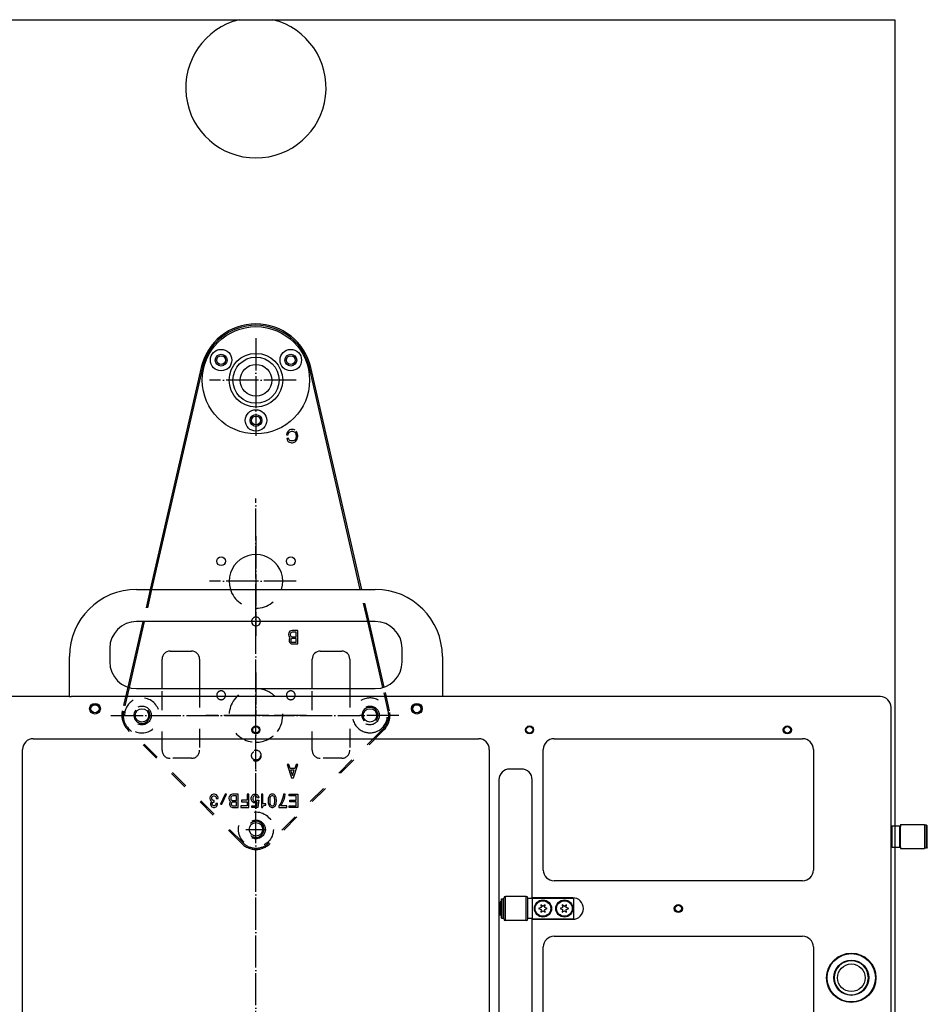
# Model space of a CAD drawing. Extents: x -1809 to 6113, y -4129 to 1471.
# Tile 176 of 197: x 5114 to 5452, y -1637 to -1269. Entities that reach past the tile are written whole.
import ezdxf

# ---------------------------------------------------------------- set-up
doc = ezdxf.new("R2010")
doc.units = 0
doc.linetypes.add('DASHED', pattern=[15, 7, -8])
doc.linetypes.add('DOT_CENTER', pattern=[14, 12, -1, 0, -1])
doc.layers.get('0').update_dxf_attribs({"linetype": 'CONTINUOUS'})
doc.layers.add('1', color=7, linetype='CONTINUOUS')

# ---------------------------------------------------------------- blocks, each defined once
blk = doc.blocks.new('DUT_BOARD__78', base_point=(5409.88, -1537.57))
at = {"color": 1, "linetype": 'CONTINUOUS'}
for p, q in [((5119.06, -1537.57), (5285.06, -1537.57)), ((5313.2, -1537.57), (5405.88, -1537.57)), ((5115.06, -1660.23), (5115.06, -1541.57)), ((5289.06, -1541.57), (5289.06, -1660.23)), ((5309.2, -1586.57), (5309.2, -1541.57)), ((5409.88, -1541.57), (5409.88, -1586.57)), ((5405.88, -1590.57), (5313.2, -1590.57)), ((5313.2, -1611.23), (5405.88, -1611.23)), ((5309.2, -1660.23), (5309.2, -1615.23)), ((5409.88, -1615.23), (5409.88, -1660.23))]:
    blk.add_line(p, q, dxfattribs=at)
for centre, start, end in [((5119.06, -1541.57), 90, 180), ((5285.06, -1541.57), 0, 90), ((5313.2, -1541.57), 90, 180), ((5405.88, -1541.57), 0, 90), ((5313.2, -1586.57), 180, -90), ((5405.88, -1586.57), -90, 0), ((5313.2, -1615.23), 90, 180), ((5405.88, -1615.23), 0, 90)]:
    blk.add_arc(centre, 4, start, end, dxfattribs=at)
blk = doc.blocks.new('0515-2043_M4X8_4__80', base_point=(5264.06, -1524.38))
at = {"color": 1, "linetype": 'CONTINUOUS'}
for radius in [2, 1.5]:
    blk.add_circle((5262.06, -1526.38), radius, dxfattribs=at)
blk = doc.blocks.new('0515-2043_M4X8_1__81', base_point=(5144.06, -1524.38))
at = {"color": 1, "linetype": 'CONTINUOUS'}
for radius in [2, 1.5]:
    blk.add_circle((5142.06, -1526.38), radius, dxfattribs=at)
blk = doc.blocks.new('24991-0S112_1__84', base_point=(5271.56, -1481.88))
at = {"color": 1, "linetype": 'CONTINUOUS'}
for p, q in [((5157.56, -1481.88), (5246.56, -1481.88)), ((5246.56, -1493.88), (5157.56, -1493.88)), ((5147.56, -1503.88), (5147.56, -1508.88)), ((5256.56, -1508.88), (5256.56, -1503.88)), ((5132.56, -1521.88), (5132.56, -1506.88)), ((5271.56, -1506.88), (5271.56, -1521.88)), ((5157.56, -1518.88), (5246.56, -1518.88)), ((5132.56, -1521.88), (5133.16, -1521.88)), ((5271.56, -1521.88), (5270.96, -1521.88))]:
    blk.add_line(p, q, dxfattribs=at)
for centre, radius, start, end in [((5157.56, -1506.88), 25, 90, 180), ((5246.56, -1506.88), 25, 0, 90), ((5157.56, -1503.88), 10, 90, 180), ((5246.56, -1503.88), 10, 0, 90), ((5157.56, -1508.88), 10, 180, -90), ((5246.56, -1508.88), 10, -90, 0)]:
    blk.add_arc(centre, radius, start, end, dxfattribs=at)
blk = doc.blocks.new('STIFF_HANDLES__85', base_point=(5271.56, -1481.88))
for name, p in [('24991-0S112_1__84', (5271.56, -1481.88)), ('0515-2043_M4X8_1__81', (5144.06, -1524.38)), ('0515-2043_M4X8_4__80', (5264.06, -1524.38))]:
    blk.add_blockref(name, p)
blk = doc.blocks.new('6960-0041-0_4__91', base_point=(5430.38, -1620.38))
at = {"color": 1, "linetype": 'CONTINUOUS'}
blk.add_circle((5424.03, -1626.73), 5.15, dxfattribs=at)
for start, end in [(90, -90), (-90, 90)]:
    blk.add_arc((5424.03, -1626.73), 6.35, start, end, dxfattribs=at)
blk = doc.blocks.new('HOLEPLUGS__94', base_point=(5430.38, -1546.72))
blk.add_blockref('6960-0041-0_4__91', (5430.38, -1620.38))
blk = doc.blocks.new('0515-2034_M3X12_11__101', base_point=(5311.96, -1598))
at = {"color": 1, "linetype": 'CONTINUOUS'}
for p, q in [((5308.37, -1600.5), (5307.46, -1600.9)), ((5307.46, -1600.9), (5308.37, -1601.3)), ((5309.06, -1600.1), (5308.26, -1599.51)), ((5308.26, -1599.51), (5308.37, -1600.5)), ((5309.86, -1599.51), (5309.06, -1600.1)), ((5309.75, -1600.5), (5309.86, -1599.51)), ((5310.66, -1600.9), (5309.75, -1600.5)), ((5309.75, -1601.3), (5310.66, -1600.9)), ((5308.37, -1601.3), (5308.26, -1602.28)), ((5308.26, -1602.28), (5309.06, -1601.7)), ((5309.06, -1601.7), (5309.86, -1602.28)), ((5309.86, -1602.28), (5309.75, -1601.3))]:
    blk.add_line(p, q, dxfattribs=at)
blk.add_circle((5309.06, -1600.9), 2.9, dxfattribs=at)
blk = doc.blocks.new('0515-2034_M3X12_12__102', base_point=(5319.96, -1598))
at = {"color": 1, "linetype": 'CONTINUOUS'}
for p, q in [((5316.37, -1600.5), (5315.46, -1600.9)), ((5315.46, -1600.9), (5316.37, -1601.3)), ((5317.06, -1600.1), (5316.26, -1599.51)), ((5316.26, -1599.51), (5316.37, -1600.5)), ((5317.86, -1599.51), (5317.06, -1600.1)), ((5317.75, -1600.5), (5317.86, -1599.51)), ((5318.66, -1600.9), (5317.75, -1600.5)), ((5317.75, -1601.3), (5318.66, -1600.9)), ((5316.37, -1601.3), (5316.26, -1602.28)), ((5316.26, -1602.28), (5317.06, -1601.7)), ((5317.06, -1601.7), (5317.86, -1602.28)), ((5317.86, -1602.28), (5317.75, -1601.3))]:
    blk.add_line(p, q, dxfattribs=at)
blk.add_circle((5317.06, -1600.9), 2.9, dxfattribs=at)
blk = doc.blocks.new('SCREWSET_STIFFENER__115', base_point=(5319.96, -1598))
for name, p in [('0515-2034_M3X12_11__101', (5311.96, -1598)), ('0515-2034_M3X12_12__102', (5319.96, -1598))]:
    blk.add_blockref(name, p)
blk = doc.blocks.new('24791-0S111__129', base_point=(5442.36, -1570.07))
at = {"color": 1, "linetype": 'CONTINUOUS'}
for p, q in [((5439.06, -1570.27), (5439.26, -1570.07)), ((5439.06, -1574.07), (5439.06, -1570.27)), ((5439.26, -1570.07), (5442.16, -1570.07)), ((5439.26, -1574.07), (5439.26, -1570.07)), ((5442.16, -1574.07), (5442.16, -1570.07)), ((5442.36, -1570.27), (5442.16, -1570.07)), ((5442.36, -1574.07), (5442.36, -1570.27)), ((5439.06, -1577.87), (5439.06, -1574.07)), ((5439.26, -1578.07), (5439.26, -1574.07)), ((5442.16, -1578.07), (5442.16, -1574.07)), ((5442.36, -1577.87), (5442.36, -1574.07)), ((5439.06, -1577.87), (5439.26, -1578.07)), ((5439.26, -1578.07), (5442.16, -1578.07)), ((5442.36, -1577.87), (5442.16, -1578.07))]:
    blk.add_line(p, q, dxfattribs=at)
blk = doc.blocks.new('E2812-23753-0__130', base_point=(5452.36, -1569.77))
at = {"color": 1, "linetype": 'CONTINUOUS'}
for p, q in [((5438.86, -1571.57), (5439.06, -1571.57)), ((5451.36, -1569.77), (5451.36, -1571.57)), ((5452.06, -1569.77), (5451.36, -1569.77)), ((5451.36, -1571.57), (5451.36, -1576.57)), ((5452.06, -1578.37), (5452.06, -1569.77)), ((5452.36, -1570.07), (5452.06, -1569.77)), ((5452.36, -1578.07), (5452.36, -1570.07)), ((5438.86, -1576.57), (5439.06, -1576.57)), ((5451.36, -1576.57), (5451.36, -1578.37)), ((5452.06, -1578.37), (5451.36, -1578.37)), ((5452.36, -1578.07), (5452.06, -1578.37))]:
    blk.add_line(p, q, dxfattribs=at)
blk = doc.blocks.new('BEARING_HK0509__131', base_point=(5451.36, -1569.57))
at = {"color": 1, "linetype": 'CONTINUOUS'}
for p, q in [((5442.36, -1569.57), (5442.36, -1570.27)), ((5442.36, -1569.57), (5451.36, -1569.57)), ((5442.36, -1574.07), (5442.36, -1570.27)), ((5451.36, -1569.57), (5451.36, -1569.77)), ((5451.36, -1569.77), (5451.36, -1571.57)), ((5451.36, -1571.57), (5451.36, -1576.57)), ((5442.36, -1577.87), (5442.36, -1574.07)), ((5442.36, -1577.87), (5442.36, -1578.57)), ((5442.36, -1578.57), (5451.36, -1578.57)), ((5451.36, -1576.57), (5451.36, -1578.37)), ((5451.36, -1578.37), (5451.36, -1578.57))]:
    blk.add_line(p, q, dxfattribs=at)
blk = doc.blocks.new('BEARING_ASSY1_6__132', base_point=(5452.36, -1569.57))
for name, p in [('E2812-23753-0__130', (5452.36, -1569.77)), ('24791-0S111__129', (5442.36, -1570.07)), ('BEARING_HK0509__131', (5451.36, -1569.57))]:
    blk.add_blockref(name, p)
blk = doc.blocks.new('BEARING_HK0509__145', base_point=(5303.46, -1596.4))
at = {"color": 1, "linetype": 'CONTINUOUS'}
for p, q in [((5294.46, -1604.8), (5294.46, -1597)), ((5302.86, -1596.4), (5295.06, -1596.4)), ((5295.06, -1605.4), (5295.06, -1596.4)), ((5302.86, -1605.4), (5302.86, -1596.4)), ((5303.46, -1597.2), (5303.46, -1597)), ((5303.46, -1598.4), (5303.46, -1597.2)), ((5303.46, -1603.4), (5303.46, -1598.4)), ((5303.46, -1604.6), (5303.46, -1603.4)), ((5303.46, -1604.8), (5303.46, -1604.6)), ((5302.86, -1605.4), (5295.06, -1605.4))]:
    blk.add_line(p, q, dxfattribs=at)
for centre, start, end in [((5295.06, -1597), 90, 180), ((5302.86, -1597), 0, 90), ((5295.06, -1604.8), 180, -90), ((5302.86, -1604.8), -90, 0)]:
    blk.add_arc(centre, 0.6, start, end, dxfattribs=at)
blk = doc.blocks.new('23796-0S111__146', base_point=(5320.56, -1597.1))
at = {"color": 1, "linetype": 'CONTINUOUS'}
for p, q in [((5303.46, -1598.4), (5303.46, -1597.2)), ((5305.06, -1597.2), (5303.46, -1597.2)), ((5305.06, -1597.1), (5305.06, -1597.2)), ((5305.06, -1597.1), (5320.56, -1597.1)), ((5305.06, -1597.2), (5305.06, -1604.6)), ((5320.56, -1604.7), (5320.56, -1597.1)), ((5292.96, -1598.6), (5293.16, -1598.4)), ((5292.96, -1598.6), (5292.96, -1603.2)), ((5293.56, -1598.4), (5293.16, -1598.4)), ((5293.16, -1600.9), (5293.16, -1598.4)), ((5293.16, -1603.4), (5293.16, -1600.9)), ((5293.56, -1599.3), (5293.56, -1598.4)), ((5293.56, -1600.9), (5293.56, -1599.3)), ((5293.56, -1599.3), (5293.66, -1599.3)), ((5293.56, -1602.5), (5293.56, -1600.9)), ((5294.46, -1598.4), (5294.26, -1598.4)), ((5294.26, -1599.3), (5294.26, -1598.4)), ((5294.26, -1600.9), (5294.26, -1599.3)), ((5294.26, -1602.5), (5294.26, -1600.9)), ((5303.46, -1603.4), (5303.46, -1598.4)), ((5292.96, -1603.2), (5293.16, -1603.4)), ((5293.56, -1603.4), (5293.16, -1603.4)), ((5293.56, -1603.4), (5293.56, -1602.5)), ((5293.56, -1602.5), (5293.66, -1602.5)), ((5294.26, -1603.4), (5294.26, -1602.5)), ((5294.46, -1603.4), (5294.26, -1603.4)), ((5303.46, -1604.6), (5303.46, -1603.4)), ((5305.06, -1604.6), (5303.46, -1604.6)), ((5305.06, -1604.6), (5305.06, -1604.7)), ((5305.06, -1604.7), (5320.56, -1604.7))]:
    blk.add_line(p, q, dxfattribs=at)
for centre in [(5309.06, -1600.9), (5317.06, -1600.9)]:
    blk.add_circle(centre, 3.2, dxfattribs=at)
blk = doc.blocks.new('WASHER1__147', base_point=(5294.26, -1597.25))
at = {"color": 1, "linetype": 'CONTINUOUS'}
for p, q in [((5293.66, -1597.25), (5294.26, -1597.25)), ((5293.66, -1604.55), (5293.66, -1597.25)), ((5294.26, -1598.4), (5294.26, -1597.25)), ((5294.26, -1599.3), (5294.26, -1598.4)), ((5294.26, -1600.9), (5294.26, -1599.3)), ((5294.26, -1602.5), (5294.26, -1600.9)), ((5293.66, -1604.55), (5294.26, -1604.55)), ((5294.26, -1603.4), (5294.26, -1602.5)), ((5294.26, -1604.55), (5294.26, -1603.4))]:
    blk.add_line(p, q, dxfattribs=at)
blk = doc.blocks.new('BEARING_ASSY2_7__148', base_point=(5320.56, -1596.4))
for name, p in [('23796-0S111__146', (5320.56, -1597.1)), ('WASHER1__147', (5294.26, -1597.25)), ('BEARING_HK0509__145', (5303.46, -1596.4))]:
    blk.add_blockref(name, p)
blk = doc.blocks.new('BEARINGS__185', base_point=(5452.36, -1569.57))
for name, p in [('BEARING_ASSY1_6__132', (5452.36, -1569.57)), ('BEARING_ASSY2_7__148', (5320.56, -1596.4))]:
    blk.add_blockref(name, p)
blk = doc.blocks.new('SMALLPARTS__186', base_point=(5452.36, -1481.88))
for name, p in [('STIFF_HANDLES__85', (5271.56, -1481.88)), ('HOLEPLUGS__94', (5430.38, -1546.72)), ('BEARINGS__185', (5452.36, -1569.57)), ('SCREWSET_STIFFENER__115', (5319.96, -1598))]:
    blk.add_blockref(name, p)
blk = doc.blocks.new('E7018-24101__187', base_point=(5438.86, -1521.88))
at = {"color": 1, "linetype": 'CONTINUOUS'}
for p, q in [((5132.56, -1521.88), (4969.26, -1521.88)), ((5132.56, -1521.88), (5133.16, -1521.88)), ((5270.96, -1521.88), (5133.16, -1521.88)), ((5271.56, -1521.88), (5270.96, -1521.88)), ((5434.86, -1521.88), (5271.56, -1521.88)), ((5438.86, -2117.88), (5438.86, -1525.88)), ((5119.06, -1537.57), (5285.06, -1537.57)), ((5313.2, -1537.57), (5405.88, -1537.57)), ((5115.06, -1660.23), (5115.06, -1541.57)), ((5289.06, -1541.57), (5289.06, -1660.23)), ((5309.2, -1586.57), (5309.2, -1541.57)), ((5409.88, -1541.57), (5409.88, -1586.57)), ((5301.06, -1548.9), (5296.66, -1548.9)), ((5292.66, -1552.9), (5292.66, -1648.9)), ((5305.06, -1596.9), (5305.06, -1552.9)), ((5405.88, -1590.57), (5313.2, -1590.57)), ((5320.16, -1596.9), (5305.06, -1596.9)), ((5305.06, -1596.9), (5305.06, -1597.1)), ((5305.06, -1597.1), (5305.06, -1597.2)), ((5305.06, -1597.2), (5305.06, -1604.6)), ((5305.06, -1604.6), (5305.06, -1604.7)), ((5305.06, -1604.7), (5305.06, -1604.9)), ((5305.06, -1604.9), (5320.16, -1604.9)), ((5305.06, -1648.9), (5305.06, -1604.9)), ((5313.2, -1611.23), (5405.88, -1611.23)), ((5309.2, -1660.23), (5309.2, -1615.23)), ((5409.88, -1615.23), (5409.88, -1660.23))]:
    blk.add_line(p, q, dxfattribs=at)
for centre, radius in [((5142.06, -1526.38), 2), ((5142.06, -1526.38), 1.6), ((5262.06, -1526.38), 2), ((5262.06, -1526.38), 1.6), ((5202.06, -1534.27), 1.5), ((5202.06, -1534.27), 1.2), ((5304.06, -1534.27), 1.5), ((5304.06, -1534.27), 1.2), ((5400.18, -1534.27), 1.5), ((5400.18, -1534.27), 1.2), ((5359.54, -1600.9), 1.5), ((5359.54, -1600.9), 1.2), ((5424.03, -1626.73), 9.2), ((5424.03, -1626.73), 9), ((5424.03, -1626.73), 6.55)]:
    blk.add_circle(centre, radius, dxfattribs=at)
for centre, radius, start, end in [((5434.86, -1525.88), 4, 0, 90), ((5119.06, -1541.57), 4, 90, 180), ((5285.06, -1541.57), 4, 0, 90), ((5313.2, -1541.57), 4, 90, 180), ((5405.88, -1541.57), 4, 0, 90), ((5296.66, -1552.9), 4, 90, 180), ((5301.06, -1552.9), 4, 0, 90), ((5313.2, -1586.57), 4, 180, -90), ((5405.88, -1586.57), 4, -90, 0), ((5320.16, -1600.9), 4, -90, 90), ((5313.2, -1615.23), 4, 90, 180), ((5405.88, -1615.23), 4, 0, 90), ((5424.03, -1626.73), 6.35, 90, -90), ((5424.03, -1626.73), 6.35, -90, 90)]:
    blk.add_arc(centre, radius, start, end, dxfattribs=at)
blk = doc.blocks.new('E7018-64101__188', base_point=(5452.36, -1481.88))
for name, p in [('SMALLPARTS__186', (5452.36, -1481.88)), ('E7018-24101__187', (5438.86, -1521.88))]:
    blk.add_blockref(name, p)
blk = doc.blocks.new('STIFF_ASSY_DUTBD__189', base_point=(5452.36, -1481.88))
for name, p in [('E7018-64101__188', (5452.36, -1481.88)), ('DUT_BOARD__78', (5409.88, -1537.57))]:
    blk.add_blockref(name, p)
blk = doc.blocks.new('A1__190', base_point=(5452.36, -1481.88))
blk.add_blockref('STIFF_ASSY_DUTBD__189', (5452.36, -1481.88))
blk = doc.blocks.new('FRONT1__191', base_point=(5452.36, -1481.88))
blk.add_blockref('A1__190', (5452.36, -1481.88))
blk = doc.blocks.new('L1__192', base_point=(5452.36, -1481.88))
blk.add_blockref('FRONT1__191', (5452.36, -1481.88))
blk = doc.blocks.new('PIN__1068', base_point=(5182.06, -1383.88))
at = {"layer": '1', "color": 4, "linetype": 'CONTINUOUS'}
for centre, radius in [((5202.06, -1403.88), 20), ((5189.07, -1396.38), 4), ((5189.07, -1396.38), 2.2), ((5202.06, -1403.88), 10), ((5202.06, -1403.88), 8.6), ((5215.05, -1396.38), 4), ((5215.05, -1396.38), 2.2), ((5202.06, -1403.88), 5.9), ((5202.06, -1418.88), 4), ((5202.06, -1418.88), 2.2)]:
    blk.add_circle(centre, radius, dxfattribs=at)
blk = doc.blocks.new('E7015-23252__1069', base_point=(5252.06, -1382.88))
at = {"layer": '1', "color": 6, "linetype": 'DOT_CENTER'}
for p, q in [((5202.06, -1388.25), (5202.06, -1424.68)), ((5217.06, -1403.88), (5184.69, -1403.88)), ((5202.06, -1462.06), (5202.06, -1499.26)), ((5217.06, -1478.88), (5184.69, -1478.88)), ((5202.06, -1512.82), (5202.06, -1528.88)), ((5202.06, -1528.88), (5183.43, -1528.88)), ((5202.06, -1549.07), (5202.06, -1528.88)), ((5220.91, -1528.88), (5202.06, -1528.88))]:
    blk.add_line(p, q, dxfattribs=at)
at = {"layer": '1', "color": 6, "linetype": 'CONTINUOUS'}
for p, q in [((5181.59, -1399.19), (5162.64, -1481.88)), ((5182.08, -1399.3), (5163.15, -1481.88)), ((5240.97, -1481.88), (5222.04, -1399.3)), ((5241.48, -1481.88), (5222.53, -1399.19)), ((5213.61, -1423.58), (5213.44, -1424.2)), ((5213.44, -1424.2), (5214.06, -1424.2)), ((5213.78, -1423.2), (5213.61, -1423.58)), ((5214.06, -1422.83), (5213.78, -1423.2)), ((5214.4, -1422.52), (5214.06, -1422.83)), ((5214.06, -1424.2), (5214.17, -1423.7)), ((5214.17, -1423.7), (5214.34, -1423.39)), ((5214.34, -1423.39), (5214.51, -1423.2)), ((5214.62, -1422.39), (5214.4, -1422.52)), ((5214.51, -1423.2), (5214.68, -1423.08)), ((5215.02, -1422.27), (5214.62, -1422.39)), ((5214.68, -1423.08), (5215.02, -1422.95)), ((5215.35, -1422.2), (5215.02, -1422.27)), ((5215.02, -1422.95), (5215.35, -1422.89)), ((5215.69, -1422.2), (5215.35, -1422.2)), ((5215.35, -1422.89), (5215.69, -1422.89)), ((5216.03, -1422.27), (5215.69, -1422.2)), ((5215.69, -1422.89), (5216.03, -1422.95)), ((5216.42, -1422.39), (5216.03, -1422.27)), ((5216.03, -1422.95), (5216.37, -1423.08)), ((5216.37, -1423.08), (5216.54, -1423.2)), ((5216.65, -1422.52), (5216.42, -1422.39)), ((5216.54, -1423.2), (5216.7, -1423.39)), ((5216.7, -1423.39), (5216.87, -1423.7)), ((5216.87, -1423.7), (5216.99, -1424.08)), ((5217.21, -1423.14), (5216.99, -1422.83)), ((5216.99, -1424.08), (5217.04, -1424.52)), ((5217.04, -1424.52), (5217.04, -1424.89)), ((5217.44, -1423.52), (5217.21, -1423.14)), ((5217.6, -1424.08), (5217.44, -1423.52)), ((5217.66, -1424.52), (5217.6, -1424.08)), ((5217.66, -1424.89), (5217.66, -1424.52)), ((5214.12, -1425.45), (5213.55, -1425.58)), ((5213.55, -1425.58), (5213.72, -1426.08)), ((5213.72, -1426.08), (5214, -1426.58)), ((5214, -1426.58), (5214.29, -1426.83)), ((5214.29, -1425.89), (5214.12, -1425.45)), ((5214.45, -1426.14), (5214.29, -1425.89)), ((5214.29, -1426.83), (5214.62, -1427.02)), ((5214.68, -1426.33), (5214.45, -1426.14)), ((5214.62, -1427.02), (5215.02, -1427.14)), ((5215.02, -1426.45), (5214.68, -1426.33)), ((5215.35, -1426.52), (5215.02, -1426.45)), ((5215.02, -1427.14), (5215.35, -1427.2)), ((5215.69, -1426.52), (5215.35, -1426.52)), ((5215.35, -1427.2), (5215.69, -1427.2)), ((5216.03, -1426.45), (5215.69, -1426.52)), ((5215.69, -1427.2), (5216.03, -1427.14)), ((5216.37, -1426.33), (5216.03, -1426.45)), ((5216.03, -1427.14), (5216.42, -1427.02)), ((5216.54, -1426.2), (5216.37, -1426.33)), ((5216.42, -1427.02), (5216.65, -1426.89)), ((5216.7, -1426.02), (5216.54, -1426.2)), ((5216.65, -1426.89), (5216.99, -1426.58)), ((5216.87, -1425.7), (5216.7, -1426.02)), ((5216.99, -1425.33), (5216.87, -1425.7)), ((5217.04, -1424.89), (5216.99, -1425.33)), ((5216.99, -1426.58), (5217.21, -1426.27)), ((5217.21, -1426.27), (5217.44, -1425.89)), ((5217.44, -1425.89), (5217.6, -1425.33)), ((5217.6, -1425.33), (5217.66, -1424.89)), ((5159.89, -1493.88), (5154.29, -1518.33)), ((5160.4, -1493.88), (5154.76, -1518.48)), ((5249.36, -1518.48), (5243.72, -1493.88)), ((5249.84, -1518.33), (5244.23, -1493.88)), ((5214.29, -1498.14), (5214.17, -1498.58)), ((5214.45, -1497.83), (5214.29, -1498.14)), ((5214.74, -1497.52), (5214.45, -1497.83)), ((5215.07, -1497.33), (5214.74, -1497.52)), ((5215.07, -1498.14), (5214.9, -1498.39)), ((5215.52, -1497.2), (5215.07, -1497.33)), ((5215.3, -1497.95), (5215.07, -1498.14)), ((5215.58, -1497.89), (5215.3, -1497.95)), ((5217.66, -1497.2), (5215.52, -1497.2)), ((5217.04, -1497.89), (5215.58, -1497.89)), ((5217.04, -1499.64), (5217.04, -1497.89)), ((5217.66, -1502.2), (5217.66, -1497.2)), ((5214.17, -1498.58), (5214.17, -1498.89)), ((5214.17, -1498.89), (5214.29, -1499.33)), ((5214.29, -1499.33), (5214.51, -1499.7)), ((5214.45, -1500.45), (5214.4, -1500.77)), ((5214.4, -1500.77), (5214.4, -1501.02)), ((5214.4, -1501.02), (5214.45, -1501.33)), ((5214.68, -1500.08), (5214.45, -1500.45)), ((5214.45, -1501.33), (5214.68, -1501.7)), ((5214.51, -1499.7), (5214.79, -1499.95)), ((5214.79, -1499.95), (5214.68, -1500.08)), ((5214.68, -1501.7), (5214.9, -1501.95)), ((5214.9, -1498.39), (5214.85, -1498.64)), ((5214.85, -1498.64), (5214.85, -1498.89)), ((5214.85, -1498.89), (5214.9, -1499.14)), ((5214.9, -1499.14), (5215.07, -1499.39)), ((5215.07, -1500.58), (5215.02, -1500.77)), ((5215.02, -1500.77), (5215.02, -1501.02)), ((5215.02, -1501.02), (5215.07, -1501.2)), ((5215.07, -1499.39), (5215.3, -1499.58)), ((5215.19, -1500.39), (5215.07, -1500.58)), ((5215.07, -1501.2), (5215.19, -1501.39)), ((5215.35, -1500.27), (5215.19, -1500.39)), ((5215.19, -1501.39), (5215.35, -1501.52)), ((5215.3, -1499.58), (5215.58, -1499.64)), ((5215.58, -1500.2), (5215.35, -1500.27)), ((5215.35, -1501.52), (5215.58, -1501.58)), ((5215.58, -1499.64), (5217.04, -1499.64)), ((5217.04, -1500.2), (5215.58, -1500.2)), ((5215.58, -1501.58), (5217.04, -1501.58)), ((5217.04, -1501.58), (5217.04, -1500.2)), ((5170.06, -1504.88), (5178.06, -1504.88)), ((5214.9, -1501.95), (5215.24, -1502.14)), ((5215.24, -1502.14), (5215.52, -1502.2)), ((5215.52, -1502.2), (5217.66, -1502.2)), ((5226.06, -1504.88), (5234.06, -1504.88)), ((5167.06, -1518.88), (5167.06, -1507.88)), ((5181.06, -1507.88), (5181.06, -1518.88)), ((5223.06, -1518.88), (5223.06, -1507.88)), ((5237.06, -1507.88), (5237.06, -1518.88))]:
    blk.add_line(p, q, dxfattribs=at)
at = {"layer": '1', "color": 6, "linetype": 'DASHED'}
for p, q in [((5162.64, -1481.88), (5159.89, -1493.88)), ((5163.15, -1481.88), (5160.4, -1493.88)), ((5243.72, -1493.88), (5240.97, -1481.88)), ((5244.23, -1493.88), (5241.48, -1481.88)), ((5154.29, -1518.33), (5152.25, -1527.2)), ((5154.76, -1518.48), (5152.74, -1527.32)), ((5167.06, -1541.88), (5167.06, -1518.88)), ((5181.06, -1518.88), (5181.06, -1541.88)), ((5223.06, -1541.88), (5223.06, -1518.88)), ((5237.06, -1518.88), (5237.06, -1541.88)), ((5251.38, -1527.32), (5249.36, -1518.48)), ((5251.87, -1527.2), (5249.84, -1518.33)), ((5154.95, -1534.88), (5154.26, -1534.18)), ((5155.66, -1534.88), (5154.61, -1533.83)), ((5249.51, -1533.83), (5248.46, -1534.88)), ((5249.86, -1534.18), (5249.17, -1534.88)), ((5196.76, -1576.68), (5154.95, -1534.88)), ((5197.11, -1576.33), (5155.66, -1534.88)), ((5248.46, -1534.88), (5207.01, -1576.33)), ((5249.17, -1534.88), (5207.36, -1576.68)), ((5178.06, -1544.88), (5170.06, -1544.88)), ((5234.06, -1544.88), (5226.06, -1544.88)), ((5214.34, -1547.2), (5213.72, -1547.2)), ((5213.72, -1547.2), (5215.35, -1552.2)), ((5214.85, -1548.7), (5214.34, -1547.2)), ((5216.54, -1548.7), (5214.85, -1548.7)), ((5216.37, -1549.33), (5214.96, -1549.33)), ((5214.96, -1549.33), (5215.69, -1551.33)), ((5215.69, -1551.33), (5216.37, -1549.33)), ((5216.03, -1552.2), (5217.66, -1547.2)), ((5217.04, -1547.2), (5216.54, -1548.7)), ((5217.66, -1547.2), (5217.04, -1547.2)), ((5215.35, -1552.2), (5216.03, -1552.2)), ((5185.01, -1559.14), (5184.9, -1559.58)), ((5184.9, -1559.58), (5184.9, -1559.89)), ((5184.9, -1559.89), (5185.01, -1560.33)), ((5185.18, -1558.83), (5185.01, -1559.14)), ((5185.01, -1560.33), (5185.24, -1560.7)), ((5185.46, -1558.52), (5185.18, -1558.83)), ((5185.8, -1558.33), (5185.46, -1558.52)), ((5185.58, -1559.64), (5185.63, -1559.39)), ((5185.58, -1559.89), (5185.58, -1559.64)), ((5185.63, -1560.14), (5185.58, -1559.89)), ((5185.63, -1559.39), (5185.8, -1559.14)), ((5185.8, -1560.39), (5185.63, -1560.14)), ((5186.25, -1558.2), (5185.8, -1558.33)), ((5185.8, -1559.14), (5186.03, -1558.95)), ((5186.03, -1560.58), (5185.8, -1560.39)), ((5186.03, -1558.95), (5186.31, -1558.89)), ((5186.59, -1558.2), (5186.25, -1558.2)), ((5186.31, -1558.89), (5186.53, -1558.89)), ((5186.53, -1558.89), (5186.81, -1558.95)), ((5187.04, -1558.33), (5186.59, -1558.2)), ((5186.81, -1558.95), (5187.04, -1559.14)), ((5187.38, -1558.52), (5187.04, -1558.33)), ((5187.04, -1559.14), (5187.21, -1559.39)), ((5187.21, -1559.39), (5187.26, -1559.64)), ((5187.26, -1559.64), (5187.26, -1559.89)), ((5187.26, -1559.89), (5187.94, -1559.89)), ((5187.66, -1558.83), (5187.38, -1558.52)), ((5187.83, -1559.14), (5187.66, -1558.83)), ((5187.94, -1559.58), (5187.83, -1559.14)), ((5187.94, -1559.89), (5187.94, -1559.58)), ((5190.53, -1558.2), (5188.84, -1561.95)), ((5189.4, -1561.95), (5191.09, -1558.2)), ((5191.09, -1558.2), (5190.53, -1558.2)), ((5192.1, -1559.14), (5191.99, -1559.58)), ((5191.99, -1559.58), (5191.99, -1559.89)), ((5191.99, -1559.89), (5192.1, -1560.33)), ((5192.27, -1558.83), (5192.1, -1559.14)), ((5192.1, -1560.33), (5192.33, -1560.7)), ((5192.55, -1558.52), (5192.27, -1558.83)), ((5192.89, -1558.33), (5192.55, -1558.52)), ((5192.72, -1559.39), (5192.66, -1559.64)), ((5192.66, -1559.64), (5192.66, -1559.89)), ((5192.66, -1559.89), (5192.72, -1560.14)), ((5192.89, -1559.14), (5192.72, -1559.39)), ((5192.72, -1560.14), (5192.89, -1560.39)), ((5193.34, -1558.2), (5192.89, -1558.33)), ((5193.11, -1558.95), (5192.89, -1559.14)), ((5192.89, -1560.39), (5193.11, -1560.58)), ((5193.4, -1558.89), (5193.11, -1558.95)), ((5195.48, -1558.2), (5193.34, -1558.2)), ((5194.86, -1558.89), (5193.4, -1558.89)), ((5194.86, -1560.64), (5194.86, -1558.89)), ((5195.48, -1563.2), (5195.48, -1558.2)), ((5198.8, -1560.45), (5196.71, -1560.45)), ((5196.71, -1560.45), (5196.71, -1561.08)), ((5198.8, -1558.2), (5198.8, -1560.45)), ((5199.41, -1558.2), (5198.8, -1558.2)), ((5199.41, -1563.2), (5199.41, -1558.2)), ((5200.31, -1559.58), (5200.43, -1559.2)), ((5200.31, -1560.08), (5200.31, -1559.58)), ((5200.43, -1560.45), (5200.31, -1560.08)), ((5200.43, -1559.2), (5200.54, -1558.95)), ((5200.54, -1560.7), (5200.43, -1560.45)), ((5200.54, -1558.95), (5200.71, -1558.7)), ((5200.71, -1558.7), (5200.88, -1558.52)), ((5200.88, -1558.52), (5201.05, -1558.39)), ((5200.99, -1559.33), (5200.88, -1559.64)), ((5200.88, -1559.64), (5200.88, -1560.14)), ((5200.88, -1560.14), (5200.99, -1560.45)), ((5201.1, -1559.14), (5200.99, -1559.33)), ((5200.99, -1560.45), (5201.1, -1560.64)), ((5201.05, -1558.39), (5201.33, -1558.27)), ((5201.33, -1558.95), (5201.1, -1559.14)), ((5201.33, -1558.27), (5201.61, -1558.2)), ((5201.61, -1558.83), (5201.33, -1558.95)), ((5201.61, -1558.2), (5201.89, -1558.2)), ((5201.89, -1558.83), (5201.61, -1558.83)), ((5201.89, -1558.2), (5202.17, -1558.27)), ((5202.17, -1558.95), (5201.89, -1558.83)), ((5202.17, -1558.27), (5202.45, -1558.39)), ((5202.4, -1559.14), (5202.17, -1558.95)), ((5202.51, -1559.33), (5202.4, -1559.14)), ((5202.45, -1558.39), (5202.62, -1558.52)), ((5202.45, -1560.64), (5202.56, -1560.45)), ((5202.62, -1559.64), (5202.51, -1559.33)), ((5202.56, -1560.45), (5203.13, -1560.45)), ((5202.62, -1558.52), (5202.79, -1558.7)), ((5203.18, -1559.58), (5202.62, -1559.64)), ((5202.79, -1558.7), (5202.96, -1558.95)), ((5203.13, -1560.45), (5202.79, -1563.2)), ((5202.96, -1558.95), (5203.07, -1559.2)), ((5203.07, -1559.2), (5203.18, -1559.58)), ((5204.08, -1558.2), (5204.08, -1563.2)), ((5204.65, -1558.2), (5204.08, -1558.2)), ((5204.65, -1561.83), (5204.65, -1558.2)), ((5206.67, -1559.89), (5206.61, -1560.45)), ((5206.61, -1560.45), (5206.61, -1560.95)), ((5206.73, -1559.52), (5206.67, -1559.89)), ((5206.84, -1559.2), (5206.73, -1559.52)), ((5206.95, -1558.95), (5206.84, -1559.2)), ((5207.12, -1558.7), (5206.95, -1558.95)), ((5207.29, -1558.52), (5207.12, -1558.7)), ((5207.29, -1559.64), (5207.23, -1560.33)), ((5207.23, -1560.33), (5207.23, -1561.08)), ((5207.46, -1558.39), (5207.29, -1558.52)), ((5207.4, -1559.33), (5207.29, -1559.64)), ((5207.51, -1559.14), (5207.4, -1559.33)), ((5207.74, -1558.27), (5207.46, -1558.39)), ((5207.74, -1558.95), (5207.51, -1559.14)), ((5207.96, -1558.2), (5207.74, -1558.27)), ((5207.96, -1558.83), (5207.74, -1558.95)), ((5208.36, -1558.2), (5207.96, -1558.2)), ((5208.36, -1558.83), (5207.96, -1558.83)), ((5208.58, -1558.27), (5208.36, -1558.2)), ((5208.58, -1558.95), (5208.36, -1558.83)), ((5208.86, -1558.39), (5208.58, -1558.27)), ((5208.81, -1559.14), (5208.58, -1558.95)), ((5208.92, -1559.33), (5208.81, -1559.14)), ((5209.03, -1558.52), (5208.86, -1558.39)), ((5209.03, -1559.64), (5208.92, -1559.33)), ((5209.2, -1558.7), (5209.03, -1558.52)), ((5209.09, -1560.33), (5209.03, -1559.64)), ((5209.09, -1561.08), (5209.09, -1560.33)), ((5209.37, -1558.95), (5209.2, -1558.7)), ((5209.48, -1559.2), (5209.37, -1558.95)), ((5209.6, -1559.52), (5209.48, -1559.2)), ((5209.65, -1559.89), (5209.6, -1559.52)), ((5209.71, -1560.45), (5209.65, -1559.89)), ((5209.71, -1560.95), (5209.71, -1560.45)), ((5212.01, -1559.89), (5211.73, -1560.64)), ((5212.18, -1559.14), (5212.01, -1559.89)), ((5212.3, -1558.2), (5212.18, -1559.14)), ((5212.97, -1558.2), (5212.3, -1558.2)), ((5212.35, -1560.7), (5212.58, -1560.14)), ((5212.58, -1560.14), (5212.86, -1559.2)), ((5212.86, -1559.2), (5212.97, -1558.2)), ((5214.43, -1558.2), (5217.7, -1558.2)), ((5214.43, -1558.83), (5214.43, -1558.2)), ((5217.08, -1558.83), (5214.43, -1558.83)), ((5214.71, -1561.08), (5214.71, -1560.45)), ((5214.71, -1560.45), (5217.08, -1560.45)), ((5217.08, -1560.45), (5217.08, -1558.83)), ((5217.7, -1558.2), (5217.7, -1563.2)), ((5185.18, -1561.45), (5185.13, -1561.77)), ((5185.13, -1561.77), (5185.13, -1562.02)), ((5185.13, -1562.02), (5185.18, -1562.33)), ((5185.41, -1561.08), (5185.18, -1561.45)), ((5185.18, -1562.33), (5185.41, -1562.7)), ((5185.24, -1560.7), (5185.52, -1560.95)), ((5185.52, -1560.95), (5185.41, -1561.08)), ((5185.41, -1562.7), (5185.63, -1562.95)), ((5185.63, -1562.95), (5185.97, -1563.14)), ((5185.75, -1561.77), (5185.8, -1561.58)), ((5185.75, -1562.02), (5185.75, -1561.77)), ((5185.8, -1562.2), (5185.75, -1562.02)), ((5185.8, -1561.58), (5185.91, -1561.39)), ((5185.91, -1562.39), (5185.8, -1562.2)), ((5185.91, -1561.39), (5186.08, -1561.27)), ((5186.08, -1562.52), (5185.91, -1562.39)), ((5185.97, -1563.14), (5186.25, -1563.2)), ((5186.31, -1560.64), (5186.03, -1560.58)), ((5186.08, -1561.27), (5186.31, -1561.2)), ((5186.31, -1562.58), (5186.08, -1562.52)), ((5186.25, -1563.2), (5186.59, -1563.2)), ((5186.53, -1560.64), (5186.31, -1560.64)), ((5186.31, -1561.2), (5186.53, -1561.2)), ((5186.53, -1562.58), (5186.31, -1562.58)), ((5186.53, -1561.2), (5186.53, -1560.64)), ((5186.76, -1562.52), (5186.53, -1562.58)), ((5186.59, -1563.2), (5186.87, -1563.14)), ((5186.93, -1562.39), (5186.76, -1562.52)), ((5186.87, -1563.14), (5187.21, -1562.95)), ((5187.04, -1562.2), (5186.93, -1562.39)), ((5187.1, -1562.02), (5187.04, -1562.2)), ((5187.71, -1561.77), (5187.1, -1561.77)), ((5187.1, -1561.77), (5187.1, -1562.02)), ((5187.21, -1562.95), (5187.43, -1562.7)), ((5187.43, -1562.7), (5187.66, -1562.33)), ((5187.66, -1562.33), (5187.71, -1562.02)), ((5187.71, -1562.02), (5187.71, -1561.77)), ((5188.84, -1561.95), (5189.4, -1561.95)), ((5192.27, -1561.45), (5192.21, -1561.77)), ((5192.21, -1561.77), (5192.21, -1562.02)), ((5192.21, -1562.02), (5192.27, -1562.33)), ((5192.5, -1561.08), (5192.27, -1561.45)), ((5192.27, -1562.33), (5192.5, -1562.7)), ((5192.33, -1560.7), (5192.61, -1560.95)), ((5192.61, -1560.95), (5192.5, -1561.08)), ((5192.5, -1562.7), (5192.72, -1562.95)), ((5192.72, -1562.95), (5193.06, -1563.14)), ((5192.89, -1561.58), (5192.83, -1561.77)), ((5192.83, -1561.77), (5192.83, -1562.02)), ((5192.83, -1562.02), (5192.89, -1562.2)), ((5193, -1561.39), (5192.89, -1561.58)), ((5192.89, -1562.2), (5193, -1562.39)), ((5193.17, -1561.27), (5193, -1561.39)), ((5193, -1562.39), (5193.17, -1562.52)), ((5193.06, -1563.14), (5193.34, -1563.2)), ((5193.11, -1560.58), (5193.4, -1560.64)), ((5193.4, -1561.2), (5193.17, -1561.27)), ((5193.17, -1562.52), (5193.4, -1562.58)), ((5193.34, -1563.2), (5195.48, -1563.2)), ((5193.4, -1560.64), (5194.86, -1560.64)), ((5194.86, -1561.2), (5193.4, -1561.2)), ((5193.4, -1562.58), (5194.86, -1562.58)), ((5194.86, -1562.58), (5194.86, -1561.2)), ((5198.8, -1562.58), (5196.38, -1562.58)), ((5196.38, -1562.58), (5196.38, -1563.2)), ((5196.38, -1563.2), (5199.41, -1563.2)), ((5196.71, -1561.08), (5198.8, -1561.08)), ((5198.8, -1561.08), (5198.8, -1562.58)), ((5200.48, -1563.2), (5200.48, -1562.58)), ((5200.48, -1562.58), (5202.34, -1562.58)), ((5202.79, -1563.2), (5200.48, -1563.2)), ((5200.71, -1560.95), (5200.54, -1560.7)), ((5200.88, -1561.14), (5200.71, -1560.95)), ((5201.05, -1561.33), (5200.88, -1561.14)), ((5201.33, -1561.45), (5201.05, -1561.33)), ((5201.1, -1560.64), (5201.33, -1560.83)), ((5201.33, -1560.83), (5201.61, -1560.95)), ((5201.61, -1561.52), (5201.33, -1561.45)), ((5201.61, -1560.95), (5201.89, -1560.95)), ((5201.89, -1561.52), (5201.61, -1561.52)), ((5201.89, -1560.95), (5202.23, -1560.83)), ((5202.23, -1561.39), (5201.89, -1561.52)), ((5202.23, -1560.83), (5202.45, -1560.64)), ((5202.51, -1561.2), (5202.23, -1561.39)), ((5202.34, -1562.58), (5202.51, -1561.2)), ((5204.08, -1563.2), (5204.53, -1563.2)), ((5204.53, -1563.2), (5204.59, -1563.02)), ((5204.59, -1563.02), (5204.76, -1562.77)), ((5205.71, -1561.83), (5204.65, -1561.83)), ((5204.76, -1562.77), (5204.93, -1562.58)), ((5204.93, -1562.58), (5205.15, -1562.45)), ((5205.15, -1562.45), (5205.32, -1562.39)), ((5205.32, -1562.39), (5205.6, -1562.33)), ((5205.6, -1562.33), (5205.71, -1562.33)), ((5205.71, -1562.33), (5205.71, -1561.83)), ((5206.61, -1560.95), (5206.67, -1561.52)), ((5206.67, -1561.52), (5206.73, -1561.89)), ((5206.73, -1561.89), (5206.84, -1562.2)), ((5206.84, -1562.2), (5206.95, -1562.45)), ((5206.95, -1562.45), (5207.12, -1562.7)), ((5207.12, -1562.7), (5207.29, -1562.89)), ((5207.23, -1561.08), (5207.29, -1561.77)), ((5207.29, -1561.77), (5207.4, -1562.08)), ((5207.29, -1562.89), (5207.46, -1563.02)), ((5207.4, -1562.08), (5207.51, -1562.27)), ((5207.46, -1563.02), (5207.74, -1563.14)), ((5207.51, -1562.27), (5207.74, -1562.45)), ((5207.74, -1562.45), (5207.96, -1562.58)), ((5207.74, -1563.14), (5207.96, -1563.2)), ((5207.96, -1562.58), (5208.36, -1562.58)), ((5207.96, -1563.2), (5208.36, -1563.2)), ((5208.36, -1562.58), (5208.58, -1562.45)), ((5208.36, -1563.2), (5208.58, -1563.14)), ((5208.58, -1562.45), (5208.81, -1562.27)), ((5208.58, -1563.14), (5208.86, -1563.02)), ((5208.81, -1562.27), (5208.92, -1562.08)), ((5208.86, -1563.02), (5209.03, -1562.89)), ((5208.92, -1562.08), (5209.03, -1561.77)), ((5209.03, -1561.77), (5209.09, -1561.08)), ((5209.03, -1562.89), (5209.2, -1562.7)), ((5209.2, -1562.7), (5209.37, -1562.45)), ((5209.37, -1562.45), (5209.48, -1562.2)), ((5209.48, -1562.2), (5209.6, -1561.89)), ((5209.6, -1561.89), (5209.65, -1561.52)), ((5209.65, -1561.52), (5209.71, -1560.95)), ((5211.28, -1561.58), (5210.61, -1562.64)), ((5210.61, -1562.64), (5210.61, -1563.2)), ((5210.61, -1563.2), (5213.53, -1563.2)), ((5211.73, -1560.64), (5211.28, -1561.58)), ((5211.28, -1562.58), (5212.01, -1561.45)), ((5213.53, -1562.58), (5211.28, -1562.58)), ((5212.01, -1561.45), (5212.35, -1560.7)), ((5213.53, -1563.2), (5213.53, -1562.58)), ((5214.49, -1563.2), (5214.49, -1562.58)), ((5214.49, -1562.58), (5217.08, -1562.58)), ((5217.7, -1563.2), (5214.49, -1563.2)), ((5217.08, -1561.08), (5214.71, -1561.08)), ((5217.08, -1562.58), (5217.08, -1561.08))]:
    blk.add_line(p, q, dxfattribs=at)
at = {"layer": '1', "color": 6, "linetype": 'CONTINUOUS'}
for centre, radius in [((5189.07, -1396.38), 1.65), ((5202.06, -1403.88), 10), ((5215.05, -1396.38), 1.65), ((5202.06, -1418.88), 1.65), ((5189.07, -1471.38), 1.65), ((5215.05, -1471.38), 1.65)]:
    blk.add_circle(centre, radius, dxfattribs=at)
at = {"layer": '1', "color": 6, "linetype": 'DASHED'}
for centre, radius in [((5159.56, -1528.88), 3.5), ((5244.56, -1528.88), 3.5), ((5202.06, -1543.88), 1.65), ((5202.06, -1571.38), 6.5), ((5202.06, -1571.38), 3.5)]:
    blk.add_circle(centre, radius, dxfattribs=at)
at = {"layer": '1', "color": 6, "linetype": 'CONTINUOUS'}
for centre, radius, start, end in [((5202.06, -1403.88), 21, 90, 167.0908), ((5202.06, -1403.88), 20.5, 90, 167.0908), ((5202.06, -1403.88), 21, 12.9092, 90), ((5202.06, -1403.88), 20.5, 12.9092, 90), ((5202.06, -1478.88), 10, -17.4576, -162.5424), ((5202.06, -1493.88), 1.65, 180, -90), ((5202.06, -1493.88), 1.65, -90, 0), ((5170.06, -1507.88), 3, 90, 180), ((5178.06, -1507.88), 3, 0, 90), ((5226.06, -1507.88), 3, 90, 180), ((5234.06, -1507.88), 3, 0, 90)]:
    blk.add_arc(centre, radius, start, end, dxfattribs=at)
at = {"layer": '1', "color": 6, "linetype": 'DASHED'}
for centre, radius, start, end in [((5202.06, -1478.88), 10, -162.5424, -90), ((5202.06, -1478.88), 10, -90, -17.4576), ((5202.06, -1493.88), 1.65, 0, 180), ((5189.07, -1521.38), 1.65, 90, -162.3603), ((5189.07, -1521.38), 1.65, -17.6397, 90), ((5202.06, -1528.88), 10, 44.427, 135.573), ((5215.05, -1521.38), 1.65, 90, -162.3603), ((5215.05, -1521.38), 1.65, -17.6397, 90), ((5159.56, -1528.88), 6.5, 120, -112.6199), ((5159.56, -1528.88), 6.5, -112.6199, 120), ((5189.07, -1521.38), 1.65, -162.3603, -17.6397), ((5202.06, -1528.88), 10, 135.573, -90), ((5202.06, -1528.88), 10, -36.8699, 44.427), ((5215.05, -1521.38), 1.65, -162.3603, -17.6397), ((5244.56, -1528.88), 6.5, 60, -112.6199), ((5244.56, -1528.88), 6.5, -67.3801, 60), ((5159.56, -1528.88), 7.5, 167.0908, 180), ((5159.56, -1528.88), 7, 167.0908, 180), ((5244.56, -1528.88), 7.5, -45, 12.9092), ((5244.56, -1528.88), 7, 0, 12.9092), ((5159.56, -1528.88), 7.5, 180, -135), ((5159.56, -1528.88), 7, 180, -135), ((5244.56, -1528.88), 7, -45, 0), ((5202.06, -1528.88), 10, -90, -36.8699), ((5244.56, -1528.88), 6.5, -112.6199, -67.3801), ((5170.06, -1541.88), 3, 180, -90), ((5178.06, -1541.88), 3, -90, 0), ((5202.06, -1543.88), 2, -90, 157.6264), ((5226.06, -1541.88), 3, 180, -90), ((5234.06, -1541.88), 3, -90, 0), ((5202.06, -1543.88), 2, -118.7656, -90), ((5202.06, -1571.38), 7.5, -135, -90), ((5202.06, -1571.38), 7, -135, -90), ((5202.06, -1571.38), 7, -90, -45), ((5202.06, -1571.38), 7.5, -90, -45)]:
    blk.add_arc(centre, radius, start, end, dxfattribs=at)
at = {"layer": '1'}
blk.add_blockref('PIN__1068', (5182.06, -1383.88), dxfattribs=at)
blk = doc.blocks.new('HEADPLATE_EG__1074', base_point=(4654.3, -2191.02))
at = {"layer": '1', "color": 7, "linetype": 'CONTINUOUS'}
for p, q in [((4877.57, -1269.43), (5195.79, -1269.43)), ((5195.79, -1269.43), (5208.33, -1269.43)), ((5208.33, -1269.43), (5440.31, -1269.43)), ((5440.31, -1269.43), (5440.31, -1958.53))]:
    blk.add_line(p, q, dxfattribs=at)
at = {"layer": '1', "color": 1, "linetype": 'DOT_CENTER'}
for p, q in [((5202.06, -1590.57), (5202.06, -1447.99)), ((5147.98, -1528.88), (5240.81, -1528.88)), ((5255.38, -1528.88), (5240.81, -1528.88)), ((5198.31, -1571.38), (5205.81, -1571.38)), ((5202.06, -2060), (5202.06, -1583.75))]:
    blk.add_line(p, q, dxfattribs=at)
at = {"layer": '1', "color": 7, "linetype": 'CONTINUOUS'}
for centre in [(5159.56, -1528.88), (5244.56, -1528.88), (5202.06, -1571.38)]:
    blk.add_circle(centre, 2.5, dxfattribs=at)
blk.add_arc((5202.06, -1294.83), 26.16, 103.8624, 76.1376, dxfattribs=at)
at = {"layer": '1', "color": 1, "linetype": 'CONTINUOUS'}
for centre, start, end in [((5159.56, -1528.88), 139.1585, 41.7276), ((5244.56, -1528.88), -40.8415, -138.2724), ((5202.06, -1571.38), -130.8415, 131.7276)]:
    blk.add_arc(centre, 3, start, end, dxfattribs=at)
at = {"layer": '1'}
blk.add_blockref('E7015-23252__1069', (5252.06, -1382.88), dxfattribs=at)

msp = doc.modelspace()

# ---------------------------------------------------------------- block references
msp.add_blockref('L1__192', (5452.36, -1481.88))
at = {"layer": '1'}
msp.add_blockref('HEADPLATE_EG__1074', (4654.3, -2191.02), dxfattribs=at)

doc.saveas('drawing.dxf')
